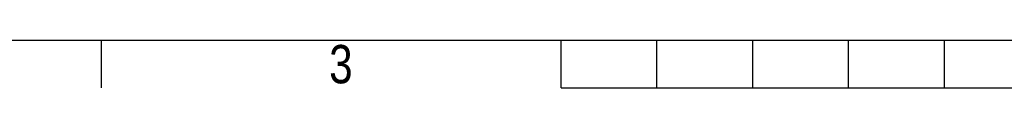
# Model space of a CAD drawing. Header units: millimetres. Extents: x 0 to 420, y 0 to 297.
# Tile 2 of 60: x 100 to 206, y 0 to 5. Entities that reach past the tile are written whole.
import ezdxf

# ---------------------------------------------------------------- set-up
doc = ezdxf.new("R2010")
doc.units = ezdxf.units.MM
doc.layers.add('CARTIGLIO', color=140, linetype='Continuous')
doc.styles.add('SLDTEXTSTYLE2', font='TXT', dxfattribs={"width": 0.821468})

msp = doc.modelspace()

# ---------------------------------------------------------------- linework, layer by layer
at = {"layer": 'CARTIGLIO', "linetype": 'Continuous'}
for p, q in [((5.18012, 5.171), (414.8274, 5.171)), ((108.66444, -0.00321), (108.66444, 5.171)), ((158.2616, -0.00321), (158.2616, 5.171)), ((168.61003, -0.00321), (168.61003, 5.171)), ((178.95846, -0.00321), (178.95846, 5.171)), ((189.30689, -0.00321), (189.30689, 5.171)), ((199.65532, -0.00321), (199.65532, 5.171)), ((158.2616, -0.00321), (261.74592, -0.00321))]:
    msp.add_line(p, q, dxfattribs=at)

# ---------------------------------------------------------------- texts
at = {"layer": 'CARTIGLIO', "insert": (134.49186, 4.63707), "char_height": 4.13937, "attachment_point": 2, "style": 'SLDTEXTSTYLE2'}
msp.add_mtext('3', dxfattribs=at)

doc.saveas('drawing.dxf')
